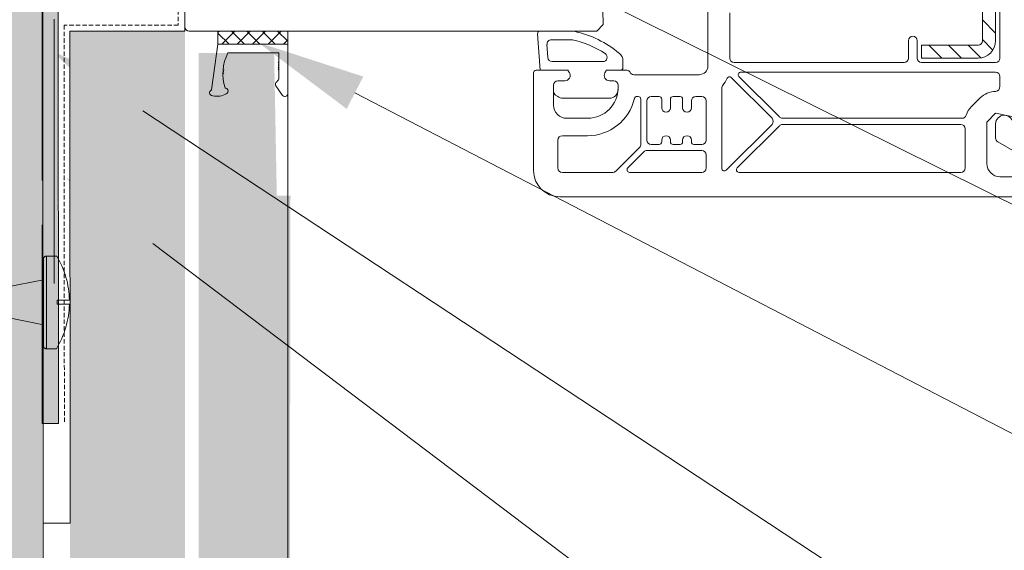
# Model space of a CAD drawing. Header units: millimetres. Extents: x -330321 to -319702, y -17713 to -4070.
# Tile 17 of 22: x -320159 to -320046, y -11159 to -11099. Entities that reach past the tile are written whole.
import ezdxf

# ---------------------------------------------------------------- set-up
doc = ezdxf.new("R2010")
doc.units = ezdxf.units.MM
doc.header["$MEASUREMENT"] = 0
doc.linetypes.add('DASHED', pattern=[19.05, 12.7, -6.35])
doc.linetypes.add('ČÁRKOVANÁ', pattern=[0.75, 0.5, -0.25])
pattern_1 = [(37.5, (-469033.5807, -34954.966), (-0.1574834, 4.81705942), [0, -3.8, 0, -4.25, 0, -4.0625]), (7.5, (-469033.581, -34954.966), (4.42444176, 7.05536516), [0, -2.05, 0, -3.425, 0, -1.3125]), (327.5, (-469036.6557, -34954.966), (7.78535465, 0.01414763), [0, -1.25, 0, -4.5, 0, -5.875]), (317.5, (-469036.656, -34954.966), (7.5153165, 2.1941889), [0, -0.625, 0, -2.95, 0, -3.375])]

msp = doc.modelspace()

# ---------------------------------------------------------------- hatches: boundary and pattern name
at = {"linetype": 'Continuous', "lineweight": 20, "true_color": 0xff6600}
h = msp.add_hatch(dxfattribs=at)
h.set_pattern_fill('AR_SAND_0001', color=30, style=0, pattern_type=2)
h.set_pattern_definition(pattern_1)
h.paths.add_polyline_path([(-320381.31, -11019.27), (-320381.31, -11029.27), (-320166.58, -11029.27), (-320166.58, -11228.73), (-320166.32, -11228.34), (-320166.18, -11228.77), (-320164.45, -11228.77), (-320164.16, -11228.34), (-320164.02, -11228.77), (-320162.3, -11228.77), (-320162.01, -11228.34), (-320161.87, -11228.77), (-320160.76, -11228.77), (-320156.58, -11227.93), (-320156.58, -11019.27)])
at = {"linetype": 'Continuous', "lineweight": 35}
msp.add_hatch(color=8, dxfattribs=at).paths.add_polyline_path([(-320381.31, -11019.27), (-320381.31, -11023.27), (-320160.58, -11023.27), (-320160.57, -11157.13), (-320156.58, -11156.33), (-320156.58, -11019.27)])
at = {"linetype": 'Continuous', "lineweight": 13}
for points in [[(-320156.58, -11116.97), (-320156.46, -11116.94), (-320156.46, -11114.59, -0.414214), (-320156.1, -11114.24), (-320154.93, -11114.24, -0.00946), (-320154.73, -11114.57), (-320154.75, -11087.55), (-320143.8, -11078.65, 0.082878), (-320143.24, -11075.32), (-320143.24, -11055.2), (-320145.29, -11055.2), (-320145.29, -11075.49, -0.082878), (-320145.68, -11077.82), (-320156.58, -11087.51)], [(-320121.67, -11108.77), (-320119.76, -11105.07), (-320131.81, -11101.16)], [(-320146.19, -11110.75), (-320143.9, -11107.27), (-320155.49, -11102.14)], [(-320156.46, -11114.59), (-320156.46, -11124.51, 0.414214), (-320156.1, -11124.87), (-320156.1, -11114.24, 0.414214)], [(-320154.93, -11114.24), (-320156.1, -11114.24), (-320156.1, -11124.87), (-320154.97, -11124.87, 0.011472), (-320154.73, -11124.46), (-320154.73, -11119.74), (-320154.86, -11119.74), (-320154.86, -11119.3), (-320154.73, -11119.3), (-320154.73, -11114.57, 0.00946)], [(-320145.16, -11125.87), (-320142.65, -11122.55), (-320153.87, -11116.67)], [(-320156.54, -11144.87), (-320154.72, -11144.87), (-320154.73, -11124.46, -0.011472), (-320154.97, -11124.87), (-320156.1, -11124.87, -0.414214), (-320156.46, -11124.51), (-320156.46, -11122.11), (-320156.58, -11122.08)]]:
    msp.add_hatch(color=154, dxfattribs=at).paths.add_polyline_path(points)
at = {"linetype": 'Continuous', "lineweight": 20, "true_color": 0xff6600}
h = msp.add_hatch(dxfattribs=at)
h.set_pattern_fill('AR_SAND_0001', color=30, style=0, pattern_type=2)
h.set_pattern_definition(pattern_1)
h.paths.add_polyline_path([(-320600.94, -11339.27), (-320128.41, -11339.27), (-320128.41, -11303.31), (-320128.11, -11118.73), (-320129.68, -11118.73), (-320129.99, -11102.35), (-320138.65, -11102.35), (-320138.65, -11220.32), (-320140.23, -11220.32), (-320140.23, -11211.66), (-320140.23, -11211.23), (-320140.23, -11099.85), (-320153.42, -11099.85), (-320153.4, -11255.83), (-320156.54, -11255.83), (-320156.4, -11329.25), (-320600.94, -11329.27)])

# ---------------------------------------------------------------- linework, layer by layer
at = {"color": 48, "linetype": 'Continuous', "lineweight": 20, "true_color": 0x5a400a}
for p, q in [((-320156.58, -11019.27), (-320156.4, -11329.25)), ((-320140.23, -11069.7), (-320140.24, -11099.85)), ((-320155.2, -11128.81), (-320155.22, -11098.49)), ((-320140.25, -11099.85), (-320153.43, -11099.85)), ((-320153.41, -11099.85), (-320153.4, -11156.27)), ((-320136.43, -11099.86), (-320128.43, -11099.85)), ((-320136.43, -11101.35), (-320136.43, -11099.86)), ((-320128.43, -11101.35), (-320128.43, -11099.85)), ((-320128.41, -11379.27), (-320128.43, -11099.85)), ((-320136.43, -11101.35), (-320137.19, -11106.6)), ((-320136.43, -11101.35), (-320128.43, -11101.35)), ((-320128.43, -11107.05), (-320128.43, -11101.35)), ((-320135.3, -11102.35), (-320129.43, -11102.35)), ((-320129.43, -11102.35), (-320129.43, -11105.24)), ((-320129.43, -11103.39), (-320129.53, -11103.44)), ((-320129.43, -11103.49), (-320129.53, -11103.44)), ((-320129.43, -11103.59), (-320129.53, -11103.64)), ((-320129.43, -11103.69), (-320129.53, -11103.64)), ((-320129.43, -11103.79), (-320129.53, -11103.84)), ((-320129.43, -11103.89), (-320129.53, -11103.84)), ((-320129.43, -11103.99), (-320129.53, -11104.04)), ((-320129.43, -11104.09), (-320129.53, -11104.04)), ((-320129.43, -11104.19), (-320129.53, -11104.24)), ((-320135.86, -11104.64), (-320135.76, -11104.69)), ((-320135.86, -11104.74), (-320135.76, -11104.69)), ((-320135.85, -11104.44), (-320135.75, -11104.49)), ((-320135.85, -11104.54), (-320135.75, -11104.49)), ((-320135.84, -11104.35), (-320135.73, -11104.3)), ((-320135.83, -11104.25), (-320135.73, -11104.3)), ((-320129.43, -11104.29), (-320129.53, -11104.24)), ((-320135.62, -11106.37), (-320135.48, -11106.42)), ((-320135.48, -11106.42), (-320135.37, -11106.49)), ((-320129.79, -11106.12), (-320129.02, -11107.22)), ((-320129.5, -11105.43), (-320129.77, -11105.75)), ((-320137.41, -11106.89), (-320137.37, -11106.79)), ((-320137.41, -11106.99), (-320137.41, -11106.89)), ((-320137.36, -11107.08), (-320137.41, -11106.99)), ((-320137.37, -11106.79), (-320137.3, -11106.69)), ((-320137.28, -11107.16), (-320137.36, -11107.08)), ((-320137.3, -11106.69), (-320137.19, -11106.6)), ((-320137.16, -11107.22), (-320137.28, -11107.16)), ((-320137.01, -11107.27), (-320137.16, -11107.22)), ((-320136.84, -11107.31), (-320137.01, -11107.27)), ((-320136.64, -11107.33), (-320136.84, -11107.31)), ((-320136.44, -11107.32), (-320136.64, -11107.33)), ((-320136.23, -11107.3), (-320136.44, -11107.32)), ((-320136.02, -11107.26), (-320136.23, -11107.3)), ((-320135.83, -11107.2), (-320136.02, -11107.26)), ((-320135.65, -11107.13), (-320135.83, -11107.2)), ((-320135.5, -11107.05), (-320135.65, -11107.13)), ((-320135.39, -11106.96), (-320135.5, -11107.05)), ((-320135.3, -11106.86), (-320135.39, -11106.96)), ((-320135.37, -11106.49), (-320135.29, -11106.57)), ((-320135.26, -11106.76), (-320135.3, -11106.86)), ((-320135.29, -11106.57), (-320135.25, -11106.67)), ((-320135.25, -11106.67), (-320135.26, -11106.76)), ((-320128.77, -11107.35), (-320128.73, -11107.35)), ((-320153.4, -11156.27), (-320156.5, -11156.28))]:
    msp.add_line(p, q, dxfattribs=at)
at = {"color": 7, "linetype": 'Continuous', "lineweight": 20}
for p, q in [((-320046.73, -11102.95), (-320046.73, -11064.15)), ((-320092.23, -11098.6), (-320092.42, -11095.82)), ((-320080.23, -11095.25), (-320080.23, -11103.85)), ((-320140.23, -11097.15), (-320140.23, -11099.35)), ((-320077.73, -11097.76), (-320077.73, -11102.95)), ((-320092.98, -11099.85), (-320092.23, -11099.1)), ((-320092.23, -11099.1), (-320092.23, -11098.6)), ((-320139.73, -11099.85), (-320092.98, -11099.85)), ((-320128.41, -11112.11), (-320128.43, -11099.85)), ((-320099.48, -11104.35), (-320099.78, -11100.15)), ((-320099.48, -11099.85), (-320095.78, -11099.85)), ((-320128.43, -11101.35), (-320128.43, -11101.15)), ((-320098.59, -11102.89), (-320098.69, -11101.39)), ((-320098.19, -11100.85), (-320095.78, -11100.85)), ((-320057.23, -11102.95), (-320057.23, -11100.95)), ((-320056.23, -11100.95), (-320056.23, -11102.95)), ((-320092.29, -11103.35), (-320098.09, -11103.35)), ((-320089.98, -11103.25), (-320089.98, -11104.05)), ((-320077.23, -11103.45), (-320057.73, -11103.45)), ((-320055.73, -11103.45), (-320047.23, -11103.45)), ((-320100.23, -11104.65), (-320100.23, -11115.85)), ((-320096.29, -11104.35), (-320099.93, -11104.35)), ((-320096.29, -11104.35), (-320099.48, -11104.35)), ((-320096.11, -11104.65), (-320096.29, -11104.35)), ((-320096.11, -11104.65), (-320096.29, -11104.35)), ((-320091.88, -11104.35), (-320092.05, -11104.65)), ((-320091.88, -11104.35), (-320092.05, -11104.65)), ((-320089.48, -11104.35), (-320091.88, -11104.35)), ((-320090.28, -11104.35), (-320091.88, -11104.35)), ((-320081.23, -11104.85), (-320088.73, -11104.85)), ((-320077.55, -11105.18), (-320072.88, -11109.85)), ((-320072.03, -11109.7), (-320076.67, -11105.06)), ((-320076.46, -11104.55), (-320047.23, -11104.55)), ((-320046.73, -11105.05), (-320046.73, -11106.18)), ((-320097.93, -11108.35), (-320097.93, -11106.05)), ((-320097.93, -11106.78), (-320097.93, -11106.05)), ((-320097.43, -11105.55), (-320096.63, -11105.55)), ((-320097.43, -11105.55), (-320096.63, -11105.55)), ((-320091.53, -11105.55), (-320091.03, -11105.55)), ((-320091.53, -11105.55), (-320091.03, -11105.55)), ((-320090.53, -11106.05), (-320090.53, -11106.35)), ((-320090.53, -11106.05), (-320090.53, -11106.55)), ((-320078.63, -11115.59), (-320078.63, -11106.31)), ((-320097.46, -11107.37), (-320097.72, -11107.19)), ((-320091.53, -11107.55), (-320096.89, -11107.55)), ((-320088.23, -11107.35), (-320088.38, -11107.35)), ((-320085.83, -11107.35), (-320086.73, -11107.35)), ((-320083.43, -11107.35), (-320084.23, -11107.35)), ((-320080.93, -11107.35), (-320081.63, -11107.35)), ((-320049, -11107.51), (-320050, -11108.51)), ((-320087.93, -11112.85), (-320087.93, -11107.65)), ((-320087.23, -11107.85), (-320087.23, -11112.35)), ((-320085.53, -11108.65), (-320085.53, -11107.65)), ((-320084.53, -11107.65), (-320084.53, -11108.65)), ((-320083.13, -11108.65), (-320083.13, -11107.65)), ((-320082.13, -11107.85), (-320082.13, -11108.65)), ((-320080.43, -11112.35), (-320080.43, -11107.85)), ((-320048.23, -11110.28), (-320047.23, -11109.28)), ((-320047.23, -11109.28), (-320042.01, -11110.34)), ((-320094.03, -11109.85), (-320096.43, -11109.85)), ((-320072.88, -11110.55), (-320078.12, -11115.8)), ((-320072.03, -11110.7), (-320076.87, -11115.54)), ((-320051.09, -11109.85), (-320071.68, -11109.85)), ((-320051.23, -11110.55), (-320071.68, -11110.55)), ((-320048.23, -11115.05), (-320048.23, -11110.28)), ((-320047.23, -11110.5), (-320047.23, -11112.12)), ((-320094.03, -11111.85), (-320096.93, -11111.85)), ((-320050.73, -11115.55), (-320050.73, -11111.05)), ((-320128.41, -11112.11), (-320128.41, -11120.78)), ((-320097.43, -11112.35), (-320097.43, -11115.55)), ((-320090.78, -11115.9), (-320088.08, -11113.2)), ((-320086.73, -11112.85), (-320085.83, -11112.85)), ((-320085.53, -11112.55), (-320085.53, -11112.35)), ((-320084.53, -11112.35), (-320084.53, -11112.55)), ((-320084.23, -11112.85), (-320083.43, -11112.85)), ((-320083.13, -11112.55), (-320083.13, -11112.35)), ((-320082.13, -11112.35), (-320082.13, -11112.55)), ((-320081.83, -11112.85), (-320080.93, -11112.85)), ((-320046.98, -11112.55), (-320043.43, -11114.6)), ((-320089.43, -11115.54), (-320087.59, -11113.7)), ((-320087.23, -11113.55), (-320080.93, -11113.55)), ((-320080.43, -11114.05), (-320080.43, -11115.55)), ((-320096.93, -11116.05), (-320091.14, -11116.05)), ((-320080.93, -11116.05), (-320089.21, -11116.05)), ((-320076.66, -11116.05), (-320051.23, -11116.05)), ((-320044.03, -11116.55), (-320046.73, -11116.55)), ((-320097.23, -11118.85), (-320041.98, -11118.85))]:
    msp.add_line(p, q, dxfattribs=at)
at = {"color": 154, "linetype": 'Continuous', "lineweight": 13}
for p, q in [((-320048.73, -11070.62), (-320048.73, -11100.95)), ((-320047.23, -11100.95), (-320047.23, -11070.62)), ((-320138.79, -11073.3), (-320000.99, -11141.74)), ((-320156.58, -11087.51), (-320156.58, -11116.97)), ((-320154.75, -11087.55), (-320154.72, -11144.87)), ((-320048.73, -11098.57), (-320047.23, -11100.07)), ((-320049.23, -11101.45), (-320055.73, -11101.45)), ((-320055.73, -11101.45), (-320055.73, -11102.95)), ((-320054.9, -11101.45), (-320053.4, -11102.95)), ((-320052.64, -11101.45), (-320051.14, -11102.95)), ((-320050.38, -11101.45), (-320048.91, -11102.92)), ((-320048.73, -11100.83), (-320047.55, -11102.02)), ((-320055.73, -11102.88), (-320055.67, -11102.95)), ((-320055.73, -11102.95), (-320049.23, -11102.95)), ((-320120.72, -11106.92), (-319999.85, -11169.61)), ((-320145.05, -11109.01), (-319991.49, -11210.14)), ((-320156.58, -11122.08), (-320156.58, -11144.87)), ((-320143.9, -11124.21), (-319989.87, -11240.67)), ((-320154.72, -11144.87), (-320156.58, -11144.87))]:
    msp.add_line(p, q, dxfattribs=at)
at = {"color": 30, "linetype": 'Continuous', "lineweight": 20, "true_color": 0xff6600}
for p, q in [((-320136.27, -11099.86), (-320136.43, -11100.02)), ((-320136.43, -11100.08), (-320135.16, -11101.35)), ((-320134.5, -11099.86), (-320135.99, -11101.35)), ((-320134.88, -11099.86), (-320133.39, -11101.35)), ((-320132.73, -11099.85), (-320134.22, -11101.35)), ((-320133.12, -11099.85), (-320131.62, -11101.35)), ((-320130.96, -11099.85), (-320132.46, -11101.35)), ((-320131.35, -11099.85), (-320129.86, -11101.35)), ((-320129.19, -11099.85), (-320130.69, -11101.35)), ((-320129.59, -11099.85), (-320128.43, -11101.01)), ((-320128.43, -11100.86), (-320128.92, -11101.35))]:
    msp.add_line(p, q, dxfattribs=at)
at = {"color": 7, "linetype": 'DASHED', "lineweight": 20}
for p, q in [((-320156.46, -11135.93), (-320156.46, -11126.01)), ((-320156.1, -11136.28), (-320156.1, -11125.65)), ((-320154.93, -11125.65), (-320156.1, -11125.65)), ((-320160.76, -11129.22), (-320156.46, -11128.36)), ((-320156.46, -11132.76), (-320156.46, -11129.14)), ((-320153.47, -11130.72), (-320154.86, -11130.72)), ((-320154.86, -11130.72), (-320154.86, -11131.16)), ((-320153.47, -11131.16), (-320154.86, -11131.16)), ((-320156.46, -11133.53), (-320160.76, -11132.67)), ((-320154.97, -11136.28), (-320156.1, -11136.28))]:
    msp.add_line(p, q, dxfattribs=at)
at = {"color": 7, "linetype": 'ČÁRKOVANÁ', "lineweight": 13}
msp.add_lwpolyline([(-320140.94, -11069.7), (-320140.98, -11099.18), (-320154.07, -11099.18), (-320154.05, -11144.87)], dxfattribs=at)
at = {"color": 7, "linetype": 'Continuous', "lineweight": 20}
for centre, radius, start, end in [((-320139.73, -11099.35), 0.5, 180, 270), ((-320099.48, -11100.15), 0.3, 90, 180), ((-320095.78, -11100.85), 1, 77.9448, 90), ((-320098.08, -11111.61), 12, 50.0616, 77.9448), ((-320056.73, -11100.95), 0.5, 0, 180), ((-320098.19, -11101.35), 0.5, 90, 184.0856), ((-320098.08, -11111.61), 11, 56.5159, 77.9448), ((-320098.09, -11102.85), 0.5, 184.0856, 270), ((-320092.29, -11102.85), 0.5, 270, 56.5159), ((-320091.08, -11103.25), 1.1, 0, 50.0616), ((-320077.23, -11102.95), 0.5, 180, 270), ((-320057.73, -11102.95), 0.5, 270, 0), ((-320055.73, -11102.95), 0.5, 180, 270), ((-320047.23, -11102.95), 0.5, 270, 0), ((-320090.28, -11104.05), 0.3, 270, 0), ((-320081.23, -11103.85), 1, 270, 0), ((-320099.93, -11104.65), 0.3, 90, 180), ((-320096.63, -11104.95), 0.6, 270, 30), ((-320096.63, -11104.95), 0.6, 270, 30), ((-320091.53, -11104.95), 0.6, 150, 270), ((-320091.53, -11104.95), 0.6, 150, 270), ((-320089.48, -11104.65), 0.3, 22.0243, 90), ((-320088.73, -11104.35), 0.5, 202.0243, 270), ((-320081.23, -11103.85), 3.5, 319.7434, 336.1133), ((-320077.76, -11105.39), 0.3, 45, 156.1133), ((-320076.46, -11104.85), 0.3, 90, 225), ((-320047.23, -11105.05), 0.5, 0, 90), ((-320097.43, -11106.05), 0.5, 90, 180), ((-320097.43, -11106.05), 0.5, 90, 180), ((-320094.03, -11106.35), 3.5, 270, 0), ((-320091.03, -11106.05), 0.5, 0, 90), ((-320091.03, -11106.05), 0.5, 0, 90), ((-320078.33, -11106.31), 0.3, 139.7434, 180), ((-320047.33, -11106.19), 0.594, 279.0812, 1.3077), ((-320097.43, -11106.78), 0.5, 180, 235), ((-320096.89, -11106.55), 1, 235, 270), ((-320091.53, -11106.55), 1, 270, 0), ((-320088.38, -11107.65), 0.3, 90, 167.0478), ((-320088.23, -11107.65), 0.3, 0, 90), ((-320086.73, -11107.85), 0.5, 90, 180), ((-320085.83, -11107.65), 0.3, 0, 90), ((-320084.23, -11107.65), 0.3, 90, 180), ((-320083.43, -11107.65), 0.3, 0, 90), ((-320081.63, -11107.85), 0.5, 90, 180), ((-320080.93, -11107.85), 0.5, 0, 90), ((-320047.23, -11109.28), 2.5, 90, 135), ((-320096.43, -11108.35), 1.5, 180, 270), ((-320094.03, -11106.35), 5.5, 270, 347.0478), ((-320085.03, -11108.65), 0.5, 180, 0), ((-320082.63, -11108.65), 0.5, 180, 0), ((-320048.23, -11110.28), 2.5, 135, 161.9843), ((-320071.68, -11109.35), 0.5, 225, 270), ((-320051.09, -11109.35), 0.5, 270, 341.9843), ((-320046.23, -11110.5), 1, 0, 180), ((-320073.23, -11110.2), 0.5, 315, 45), ((-320071.68, -11111.05), 0.5, 90, 135), ((-320051.23, -11111.05), 0.5, 0, 90), ((-320096.93, -11112.35), 0.5, 90, 180), ((-320085.03, -11112.35), 0.5, 0, 180), ((-320082.63, -11112.35), 0.5, 0, 180), ((-320088.43, -11112.85), 0.5, 315, 0), ((-320086.73, -11112.35), 0.5, 180, 270), ((-320085.83, -11112.55), 0.3, 270, 0), ((-320084.23, -11112.55), 0.3, 180, 270), ((-320083.43, -11112.55), 0.3, 270, 0), ((-320081.83, -11112.55), 0.3, 180, 270), ((-320080.93, -11112.35), 0.5, 270, 0), ((-320046.73, -11112.12), 0.5, 180, 240), ((-320087.23, -11114.05), 0.5, 90, 135), ((-320080.93, -11114.05), 0.5, 0, 90), ((-320046.73, -11115.05), 1.5, 180, 270), ((-320097.23, -11115.85), 3, 180, 270), ((-320096.93, -11115.55), 0.5, 180, 270), ((-320091.14, -11115.55), 0.5, 270, 315), ((-320089.21, -11115.75), 0.3, 135, 270), ((-320080.93, -11115.55), 0.5, 270, 0), ((-320078.33, -11115.59), 0.3, 180, 315), ((-320076.66, -11115.75), 0.3, 135, 270), ((-320051.23, -11115.55), 0.5, 270, 0)]:
    msp.add_arc(centre, radius, start, end, dxfattribs=at)
at = {"color": 154, "linetype": 'Continuous', "lineweight": 13}
for radius in [0.5, 2]:
    msp.add_arc((-320049.23, -11100.95), radius, 270, 0, dxfattribs=at)
at = {"color": 48, "linetype": 'Continuous', "lineweight": 20, "true_color": 0x5a400a}
for centre, radius, start, end in [((-320130.37, -11104.76), 5.49, 153.9329, 196.9746), ((-320129.73, -11105.24), 0.3, 319.2443, 0), ((-320129.55, -11105.95), 0.3, 139.2443, 215.1572), ((-320128.77, -11107.05), 0.3, 215.1572, 270), ((-320128.73, -11107.05), 0.3, 270, 0)]:
    msp.add_arc(centre, radius, start, end, dxfattribs=at)
at = {"color": 7, "linetype": 'DASHED', "lineweight": 20}
for centre, radius, start, end in [((-320156.1, -11126.01), 0.354, 90, 180), ((-320163.78, -11130.94), 10.31, 1.2281, 30.8253), ((-320163.78, -11130.94), 10.31, 328.7579, 358.7719), ((-320156.1, -11135.93), 0.354, 180, 270)]:
    msp.add_arc(centre, radius, start, end, dxfattribs=at)

doc.saveas('drawing.dxf')
